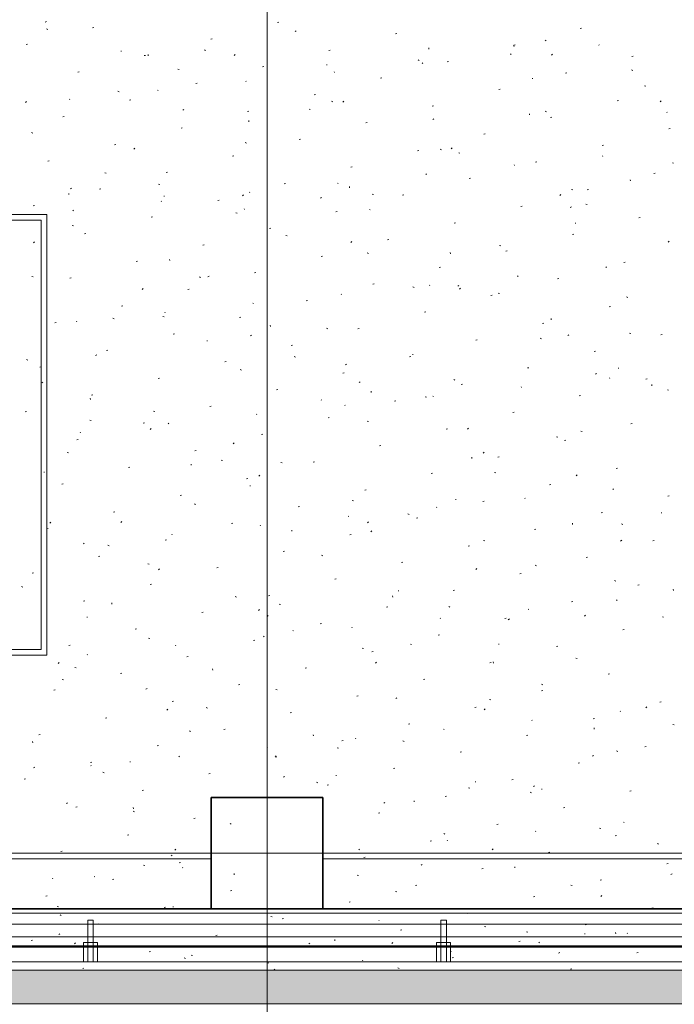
# Model space of a CAD drawing. Extents: x -740 to 300, y 62 to 1112.
# Tile 101 of 187: x -472 to -425, y 764 to 835. Entities that reach past the tile are written whole.
import ezdxf
from ezdxf.lldxf.tags import DXFTag

# ---------------------------------------------------------------- set-up
doc = ezdxf.new("R2010")
doc.units = 0
doc.layers.get('0').update_dxf_attribs({"lineweight": 13})
for name, color, linetype, lineweight, true_color in [('30 -33 Aussenwände- 3 Aussenstützen', 7, 'Continuous', 50, 0x0000dd), ('30 -35 Decken- 1 Konstruktion-Träger- Stahlbeton', 7, 'Continuous', 13, 0x33aa00), ('30 -36 Dächer- 1 Konstruktion', 7, 'Continuous', 35, 0x6666cc), ('30 -36 Dächer- 3 Dachbeläge', 7, 'Continuous', 15, 0x9999ff), ('30 -36 Dächer- 4 Dachbekleidungen', 7, 'Continuous', 9, 0xccccff), ('40 -43 Lüftungsanlagen - Entrauchung', 7, 'Continuous', 9, 0xd7f2ff), ('60- 61 allgemeine Ausstattung- 4 Terrassen', 9, 'Continuous', 9, 0x808080)]:
    doc.layers.add(name, color=color, linetype=linetype, lineweight=lineweight, true_color=true_color)
doc.layers.add('70 -71 Achsen- 1 Gebäudeachsen', color=7, linetype='STRICHPUNKT2-A06CPVBCL0', lineweight=18)
tags = doc.linetypes.add('grob-A06CPVB9L0', pattern=[14, 3, -8, 3]).pattern_tags.tags
tags[8:9] = [DXFTag(74, 4), DXFTag(75, 0), DXFTag(340, '0'), DXFTag(46, 0.0), DXFTag(50, 0.0), DXFTag(44, 0.0), DXFTag(45, 0.0)]
tags[6:7] = [DXFTag(74, 4), DXFTag(75, 0), DXFTag(340, '0'), DXFTag(46, 0.0), DXFTag(50, 0.0), DXFTag(44, 0.0), DXFTag(45, 0.0)]
tags[4:5] = [DXFTag(74, 4), DXFTag(75, 0), DXFTag(340, '0'), DXFTag(46, 0.0), DXFTag(50, 0.0), DXFTag(44, 0.0), DXFTag(45, 0.0)]
tags = doc.linetypes.add('STRICHPUNKT2-A06CPVBCL0', pattern=[12.7, 6.35, -3.175, 0, -3.175]).pattern_tags.tags
tags[10:11] = [DXFTag(74, 4), DXFTag(75, 0), DXFTag(340, '0'), DXFTag(46, 0.0), DXFTag(50, 0.0), DXFTag(44, 0.0), DXFTag(45, 0.0)]
tags[8:9] = [DXFTag(74, 4), DXFTag(75, 0), DXFTag(340, '0'), DXFTag(46, 0.0), DXFTag(50, 0.0), DXFTag(44, 0.0), DXFTag(45, 0.0)]
tags[6:7] = [DXFTag(74, 4), DXFTag(75, 0), DXFTag(340, '0'), DXFTag(46, 0.0), DXFTag(50, 0.0), DXFTag(44, 0.0), DXFTag(45, 0.0)]
tags[4:5] = [DXFTag(74, 4), DXFTag(75, 0), DXFTag(340, '0'), DXFTag(46, 0.0), DXFTag(50, 0.0), DXFTag(44, 0.0), DXFTag(45, 0.0)]

# ---------------------------------------------------------------- blocks, each defined once
blk = doc.blocks.new('Referenz-A06CPVBEL0')
at = {"layer": '30 -33 Aussenwände- 3 Aussenstützen', "color": 0, "linetype": 'Continuous', "lineweight": 35, "ltscale": 0.35}
for p, q in [((-450.356, 778.912), (-458.356, 778.912)), ((-458.356, 778.912), (-458.356, 770.912)), ((-450.356, 770.912), (-450.356, 778.912)), ((-458.356, 770.912), (-450.356, 770.912))]:
    blk.add_line(p, q, dxfattribs=at)
at = {"layer": '30 -33 Aussenwände- 3 Aussenstützen', "color": 0, "lineweight": 9}
for p, q in [((-454.356, 775.912), (-454.356, 773.912)), ((-455.356, 774.912), (-453.356, 774.912))]:
    blk.add_line(p, q, dxfattribs=at)
at = {"layer": '30 -35 Decken- 1 Konstruktion-Träger- Stahlbeton', "color": 0, "linetype": 'grob-A06CPVB9L0', "lineweight": -2, "ltscale": 0.13}
for p, q in [((-602.356, 774.512), (-458.356, 774.512)), ((-450.356, 774.512), (-306.356, 774.512)), ((-602.356, 770.912), (-458.356, 770.912)), ((-450.356, 770.912), (-306.356, 770.912))]:
    blk.add_line(p, q, dxfattribs=at)
at = {"layer": '30 -35 Decken- 1 Konstruktion-Träger- Stahlbeton', "color": 0, "lineweight": 35}
for p, q in [((-458.356, 774.512), (-458.356, 770.912)), ((-450.356, 774.512), (-450.356, 770.912))]:
    blk.add_line(p, q, dxfattribs=at)
at = {"layer": '30 -36 Dächer- 1 Konstruktion', "color": 0, "linetype": 'Continuous', "ltscale": 0.35}
blk.add_line((1.644, 770.912), (-682.362, 770.912), dxfattribs=at)
at = {"layer": '30 -36 Dächer- 1 Konstruktion', "color": 0, "lineweight": 25}
for p, q in [((-682.362, 770.912), (1.644, 770.912)), ((1.644, 770.912), (-682.362, 770.912)), ((1.644, 770.912), (-682.362, 770.912))]:
    blk.add_line(p, q, dxfattribs=at)
at = {"layer": '30 -36 Dächer- 1 Konstruktion', "color": 0, "lineweight": 5}
for p, q in [((-682.362, 770.912), (1.644, 770.912)), ((1.644, 770.912), (-682.362, 770.912)), ((1.644, 770.912), (-682.362, 770.912))]:
    blk.add_line(p, q, dxfattribs=at)
at = {"layer": '30 -36 Dächer- 1 Konstruktion', "color": 0, "lineweight": -2}
for p, q in [((-682.362, 770.912), (1.644, 770.912)), ((1.644, 770.912), (-682.362, 770.912)), ((1.644, 770.912), (-682.362, 770.912))]:
    blk.add_line(p, q, dxfattribs=at)
at = {"layer": '30 -36 Dächer- 1 Konstruktion', "color": 0}
blk.add_line((1.644, 770.912), (-682.362, 770.912), dxfattribs=at)
at = {"layer": '30 -36 Dächer- 3 Dachbeläge', "color": 0, "linetype": 'Continuous', "ltscale": 0.15}
for p, q in [((-6.756, 766.512), (-682.362, 766.512)), ((-682.362, 764.112), (-6.756, 764.112))]:
    blk.add_line(p, q, dxfattribs=at)
at = {"layer": '30 -36 Dächer- 3 Dachbeläge', "color": 0, "lineweight": 9}
blk.add_line((-682.362, 764.112), (-6.756, 764.112), dxfattribs=at)
at = {"layer": '30 -36 Dächer- 3 Dachbeläge', "color": 0, "lineweight": 0}
for points in [[(-6.756, 764.112), (-682.362, 765.461), (-682.362, 766.512)], [(-6.756, 764.112), (-682.362, 766.512), (-6.756, 766.512)], [(-682.362, 765.461), (-6.756, 764.112), (-682.362, 764.112)]]:
    blk.add_solid(points, dxfattribs=at)
at = {"layer": '30 -36 Dächer- 4 Dachbekleidungen', "color": 0, "linetype": 'Continuous', "ltscale": 0.13}
for p, q in [((-682.362, 770.612), (-6.756, 770.612)), ((-6.756, 769.812), (-682.362, 769.812)), ((-466.823, 770.112), (-467.223, 770.112)), ((-467.223, 770.112), (-467.223, 768.512)), ((-466.823, 768.512), (-466.823, 770.112)), ((-441.49, 770.112), (-441.89, 770.112)), ((-441.89, 770.112), (-441.89, 768.512)), ((-441.49, 768.512), (-441.49, 770.112)), ((-682.362, 768.912), (-6.756, 768.912)), ((-467.223, 768.512), (-467.523, 768.512)), ((-467.523, 768.512), (-467.523, 767.112)), ((-467.223, 767.112), (-467.223, 768.512)), ((-467.223, 768.512), (-466.823, 768.512)), ((-466.823, 768.512), (-466.823, 767.112)), ((-466.823, 768.512), (-466.523, 768.512)), ((-466.523, 768.512), (-466.523, 767.112)), ((-441.89, 768.512), (-442.19, 768.512)), ((-442.19, 768.512), (-442.19, 767.112)), ((-441.89, 767.112), (-441.89, 768.512)), ((-441.89, 768.512), (-441.49, 768.512)), ((-441.49, 768.512), (-441.49, 767.112)), ((-441.49, 768.512), (-441.19, 768.512)), ((-441.19, 768.512), (-441.19, 767.112)), ((-6.756, 767.112), (-682.362, 767.112)), ((-467.523, 767.112), (-467.223, 767.112)), ((-466.823, 767.112), (-467.223, 767.112)), ((-466.523, 767.112), (-466.823, 767.112)), ((-442.19, 767.112), (-441.89, 767.112)), ((-441.49, 767.112), (-441.89, 767.112)), ((-441.19, 767.112), (-441.49, 767.112))]:
    blk.add_line(p, q, dxfattribs=at)
at = {"layer": '40 -43 Lüftungsanlagen - Entrauchung', "color": 0}
for p, q in [((-514.556, 820.712), (-470.156, 820.712)), ((-470.156, 820.712), (-470.156, 789.112)), ((-470.156, 789.112), (-514.556, 789.112))]:
    blk.add_line(p, q, dxfattribs=at)
at = {"layer": '40 -43 Lüftungsanlagen - Entrauchung', "color": 0, "linetype": 'Continuous', "ltscale": 0.13}
for p, q in [((-514.156, 820.312), (-470.556, 820.312)), ((-470.556, 820.312), (-470.556, 789.512)), ((-470.556, 789.512), (-514.156, 789.512))]:
    blk.add_line(p, q, dxfattribs=at)
at = {"layer": '60- 61 allgemeine Ausstattung- 4 Terrassen', "color": 0}
for p, q in [((-470.189, 834.572), (-470.27, 834.516)), ((-470.169, 834.029), (-470.075, 834)), ((-466.872, 834.116), (-466.777, 834.139)), ((-453.616, 834.495), (-453.52, 834.519)), ((-431.879, 834.062), (-431.783, 834.086)), ((-458.391, 833.304), (-458.295, 833.328)), ((-452.257, 833.904), (-452.338, 833.848)), ((-445.135, 833.683), (-445.039, 833.707)), ((-471.647, 832.925), (-471.552, 832.949)), ((-442.741, 832.59), (-442.751, 832.678)), ((-436.69, 832.829), (-436.596, 832.8)), ((-436.654, 832.872), (-436.558, 832.896)), ((-434.326, 833.236), (-434.406, 833.179)), ((-430.518, 832.855), (-430.551, 832.891)), ((-464.849, 832.433), (-464.805, 832.43)), ((-463.166, 832.114), (-463.071, 832.137)), ((-462.885, 832.1), (-462.895, 832.188)), ((-458.853, 832.531), (-458.761, 832.494)), ((-456.637, 832.189), (-456.709, 832.122)), ((-449.91, 832.493), (-449.814, 832.517)), ((-436.849, 832.205), (-436.882, 832.242)), ((-433.866, 832.213), (-433.938, 832.146)), ((-428.173, 832.06), (-428.077, 832.084)), ((-454.685, 831.302), (-454.589, 831.326)), ((-450.086, 831.459), (-450.041, 831.456)), ((-443.523, 831.812), (-443.432, 831.775)), ((-443.18, 831.556), (-443.213, 831.593)), ((-441.429, 831.681), (-441.333, 831.705)), ((-467.941, 830.923), (-467.846, 830.947)), ((-460.757, 831.151), (-460.663, 831.122)), ((-449.511, 830.907), (-449.544, 830.943)), ((-446.204, 830.491), (-446.108, 830.515)), ((-435.322, 830.485), (-435.278, 830.482)), ((-432.948, 830.87), (-432.852, 830.894)), ((-428.193, 831.094), (-428.102, 831.057)), ((-459.46, 830.112), (-459.365, 830.135)), ((-455.843, 830.257), (-455.876, 830.294)), ((-427.278, 829.951), (-427.184, 829.923)), ((-465.056, 829.562), (-464.965, 829.525)), ((-462.174, 829.608), (-462.207, 829.645)), ((-450.979, 829.3), (-450.883, 829.324)), ((-437.723, 829.679), (-437.627, 829.703)), ((-471.622, 828.82), (-471.694, 828.753)), ((-468.505, 828.959), (-468.538, 828.995)), ((-464.235, 828.921), (-464.14, 828.945)), ((-449.727, 828.844), (-449.635, 828.807)), ((-448.851, 828.845), (-448.923, 828.777)), ((-442.498, 828.489), (-442.402, 828.513)), ((-429.242, 828.868), (-429.146, 828.892)), ((-426.079, 828.869), (-426.151, 828.802)), ((-469.01, 827.731), (-468.915, 827.754)), ((-460.32, 828.259), (-460.401, 828.202)), ((-455.754, 828.11), (-455.659, 828.134)), ((-451.344, 828.273), (-451.25, 828.245)), ((-435.512, 827.859), (-435.522, 827.947)), ((-434.397, 828.125), (-434.306, 828.088)), ((-434.017, 827.677), (-433.921, 827.701)), ((-425.657, 828.068), (-425.641, 828.026)), ((-455.656, 827.369), (-455.666, 827.457)), ((-447.273, 827.298), (-447.177, 827.322)), ((-442.388, 827.59), (-442.469, 827.534)), ((-471.26, 826.593), (-471.169, 826.556)), ((-460.529, 826.919), (-460.434, 826.943)), ((-438.792, 826.487), (-438.696, 826.511)), ((-425.536, 826.866), (-425.44, 826.89)), ((-465.304, 825.729), (-465.209, 825.752)), ((-455.931, 825.875), (-455.839, 825.838)), ((-452.048, 826.108), (-451.953, 826.132)), ((-430.311, 825.675), (-430.215, 825.699)), ((-463.836, 825.476), (-463.908, 825.409)), ((-456.823, 824.917), (-456.728, 824.941)), ((-443.567, 825.296), (-443.471, 825.32)), ((-441.932, 825.396), (-441.838, 825.367)), ((-441.064, 825.5), (-441.136, 825.433)), ((-440.601, 825.156), (-440.51, 825.12)), ((-430.263, 824.891), (-430.296, 824.928)), ((-470.079, 824.538), (-469.984, 824.562)), ((-448.342, 824.106), (-448.247, 824.13)), ((-436.594, 824.242), (-436.627, 824.278)), ((-435.086, 824.485), (-434.99, 824.509)), ((-425.271, 824.438), (-425.18, 824.401)), ((-465.998, 823.718), (-465.904, 823.689)), ((-461.598, 823.727), (-461.503, 823.75)), ((-442.925, 823.592), (-442.958, 823.629)), ((-426.605, 823.673), (-426.509, 823.697)), ((-462.134, 822.906), (-462.043, 822.869)), ((-453.117, 822.915), (-453.022, 822.939)), ((-449.257, 822.943), (-449.29, 822.98)), ((-448.427, 822.638), (-448.437, 822.726)), ((-439.861, 823.294), (-439.765, 823.318)), ((-428.283, 823.128), (-428.292, 823.216)), ((-468.571, 822.147), (-468.581, 822.236)), ((-468.382, 822.613), (-468.463, 822.557)), ((-466.373, 822.536), (-466.278, 822.56)), ((-461.765, 822.043), (-461.721, 822.04)), ((-456.049, 822.132), (-456.121, 822.065)), ((-455.588, 822.294), (-455.621, 822.33)), ((-446.805, 822.188), (-446.713, 822.151)), ((-444.636, 822.104), (-444.541, 822.128)), ((-433.278, 822.156), (-433.35, 822.089)), ((-432.52, 822.518), (-432.425, 822.489)), ((-431.38, 822.483), (-431.284, 822.507)), ((-471.148, 821.345), (-471.053, 821.369)), ((-461.919, 821.644), (-461.952, 821.681)), ((-457.892, 821.725), (-457.797, 821.748)), ((-450.451, 821.945), (-450.531, 821.889)), ((-436.155, 821.292), (-436.059, 821.316)), ((-431.475, 821.469), (-431.384, 821.433)), ((-468.25, 820.995), (-468.283, 821.032)), ((-456.586, 820.84), (-456.492, 820.811)), ((-455.995, 821.126), (-455.978, 821.085)), ((-449.411, 820.913), (-449.316, 820.937)), ((-447.001, 821.069), (-446.957, 821.066)), ((-432.519, 821.277), (-432.6, 821.22)), ((-468.338, 819.937), (-468.247, 819.9)), ((-462.667, 820.534), (-462.572, 820.558)), ((-440.93, 820.102), (-440.835, 820.126)), ((-432.237, 820.095), (-432.193, 820.092)), ((-427.674, 820.481), (-427.578, 820.505)), ((-467.442, 819.343), (-467.347, 819.367)), ((-454.186, 819.723), (-454.091, 819.746)), ((-453.008, 819.219), (-452.917, 819.182)), ((-432.449, 819.29), (-432.353, 819.314)), ((-471.034, 818.764), (-471.106, 818.696)), ((-458.961, 818.532), (-458.866, 818.556)), ((-448.263, 818.788), (-448.335, 818.721)), ((-445.705, 818.911), (-445.61, 818.935)), ((-437.679, 818.501), (-437.588, 818.464)), ((-425.491, 818.812), (-425.563, 818.745)), ((-447.174, 817.962), (-447.079, 817.933)), ((-441.198, 817.907), (-441.207, 817.995)), ((-437.224, 818.1), (-437.129, 818.124)), ((-463.736, 817.341), (-463.641, 817.365)), ((-461.342, 817.417), (-461.352, 817.505)), ((-450.48, 817.721), (-450.385, 817.744)), ((-428.743, 817.288), (-428.647, 817.312)), ((-455.255, 816.53), (-455.16, 816.554)), ((-441.999, 816.909), (-441.904, 816.933)), ((-430.008, 816.927), (-430.041, 816.964)), ((-471.24, 816.284), (-471.146, 816.255)), ((-468.511, 816.151), (-468.416, 816.175)), ((-459.212, 816.25), (-459.121, 816.213)), ((-458.513, 816.3), (-458.594, 816.243)), ((-446.774, 815.719), (-446.679, 815.742)), ((-442.671, 815.629), (-442.704, 815.665)), ((-436.34, 816.278), (-436.372, 816.315)), ((-433.518, 816.098), (-433.423, 816.122)), ((-463.248, 815.419), (-463.32, 815.352)), ((-460.03, 815.339), (-459.935, 815.363)), ((-449.002, 814.979), (-449.035, 815.016)), ((-443.883, 815.532), (-443.791, 815.495)), ((-440.582, 815.631), (-440.662, 815.575)), ((-440.476, 815.444), (-440.548, 815.376)), ((-437.761, 815.085), (-437.667, 815.056)), ((-455.333, 814.33), (-455.366, 814.366)), ((-451.549, 814.528), (-451.454, 814.552)), ((-438.293, 814.907), (-438.198, 814.931)), ((-428.553, 814.814), (-428.462, 814.777)), ((-464.805, 814.149), (-464.71, 814.173)), ((-461.664, 813.681), (-461.697, 813.717)), ((-443.068, 813.717), (-442.973, 813.74)), ((-429.812, 814.096), (-429.717, 814.12)), ((-469.581, 812.958), (-469.485, 812.982)), ((-467.995, 813.031), (-468.028, 813.068)), ((-465.416, 813.281), (-465.325, 813.245)), ((-461.828, 813.407), (-461.734, 813.378)), ((-456.324, 813.337), (-456.229, 813.361)), ((-434.587, 812.905), (-434.492, 812.929)), ((-433.969, 813.176), (-433.978, 813.264)), ((-461.099, 812.147), (-461.004, 812.171)), ((-454.113, 812.686), (-454.122, 812.774)), ((-450.086, 812.563), (-449.995, 812.526)), ((-447.843, 812.526), (-447.748, 812.55)), ((-428.349, 812.207), (-428.255, 812.178)), ((-426.106, 812.094), (-426.011, 812.118)), ((-458.681, 811.654), (-458.636, 811.651)), ((-455.461, 812.075), (-455.533, 812.008)), ((-439.362, 811.715), (-439.267, 811.738)), ((-434.757, 811.845), (-434.666, 811.808)), ((-432.69, 812.099), (-432.762, 812.032)), ((-465.875, 810.956), (-465.779, 810.98)), ((-452.618, 811.335), (-452.523, 811.359)), ((-430.881, 810.903), (-430.786, 810.927)), ((-471.62, 810.313), (-471.528, 810.276)), ((-466.576, 810.654), (-466.656, 810.598)), ((-457.393, 810.145), (-457.298, 810.169)), ((-452.415, 810.529), (-452.321, 810.5)), ((-444.137, 810.524), (-444.042, 810.548)), ((-443.917, 810.68), (-443.872, 810.677)), ((-470.65, 809.766), (-470.554, 809.79)), ((-456.29, 809.594), (-456.199, 809.557)), ((-448.912, 809.333), (-448.817, 809.357)), ((-448.644, 809.986), (-448.725, 809.929)), ((-435.656, 809.713), (-435.561, 809.736)), ((-430.712, 809.317), (-430.793, 809.261)), ((-429.153, 809.706), (-429.109, 809.703)), ((-470.446, 808.707), (-470.518, 808.64)), ((-462.169, 808.954), (-462.073, 808.978)), ((-447.675, 808.731), (-447.747, 808.664)), ((-440.961, 808.876), (-440.869, 808.839)), ((-429.754, 808.964), (-429.787, 809)), ((-427.175, 808.901), (-427.08, 808.925)), ((-453.687, 808.143), (-453.592, 808.167)), ((-446.884, 807.955), (-446.893, 808.043)), ((-440.431, 808.522), (-440.336, 808.546)), ((-436.085, 808.314), (-436.118, 808.351)), ((-426.74, 808.445), (-426.749, 808.533)), ((-425.631, 808.158), (-425.54, 808.121)), ((-467.028, 807.465), (-467.037, 807.553)), ((-466.944, 807.764), (-466.848, 807.788)), ((-450.464, 807.437), (-450.448, 807.396)), ((-445.206, 807.331), (-445.111, 807.355)), ((-443.003, 807.651), (-442.909, 807.622)), ((-442.416, 807.665), (-442.449, 807.701)), ((-431.95, 807.711), (-431.855, 807.734)), ((-471.719, 806.573), (-471.623, 806.597)), ((-462.494, 806.626), (-462.403, 806.589)), ((-458.463, 806.952), (-458.367, 806.976)), ((-448.747, 807.015), (-448.78, 807.052)), ((-436.725, 806.52), (-436.63, 806.544)), ((-467.069, 805.973), (-466.975, 805.944)), ((-463.238, 805.762), (-463.142, 805.786)), ((-455.078, 806.366), (-455.111, 806.403)), ((-449.981, 806.141), (-449.886, 806.165)), ((-447.164, 805.907), (-447.073, 805.87)), ((-467.741, 805.067), (-467.774, 805.104)), ((-462.659, 805.363), (-462.731, 805.296)), ((-461.409, 805.717), (-461.442, 805.753)), ((-441.5, 805.329), (-441.405, 805.353)), ((-439.888, 805.387), (-439.96, 805.32)), ((-431.835, 805.189), (-431.743, 805.152)), ((-428.244, 805.709), (-428.149, 805.732)), ((-468.013, 804.571), (-467.917, 804.595)), ((-454.757, 804.95), (-454.661, 804.974)), ((-433.59, 804.774), (-433.496, 804.745)), ((-433.019, 804.518), (-432.924, 804.542)), ((-468.698, 803.657), (-468.606, 803.62)), ((-459.532, 803.76), (-459.436, 803.784)), ((-456.707, 804.34), (-456.787, 804.284)), ((-446.275, 804.139), (-446.18, 804.163)), ((-438.775, 803.672), (-438.855, 803.616)), ((-457.657, 803.096), (-457.563, 803.067)), ((-453.368, 802.938), (-453.277, 802.902)), ((-451.051, 802.948), (-450.955, 802.972)), ((-439.655, 803.224), (-439.664, 803.312)), ((-437.794, 803.327), (-437.699, 803.351)), ((-470.36, 802.238), (-470.316, 802.235)), ((-464.307, 802.569), (-464.211, 802.593)), ((-459.799, 802.734), (-459.808, 802.822)), ((-429.313, 802.516), (-429.218, 802.54)), ((-455.826, 801.758), (-455.73, 801.782)), ((-454.873, 802.018), (-454.945, 801.951)), ((-442.569, 802.137), (-442.474, 802.161)), ((-438.038, 802.22), (-437.947, 802.183)), ((-432.102, 802.043), (-432.174, 801.975)), ((-469.082, 801.379), (-468.986, 801.402)), ((-455.596, 801.264), (-455.552, 801.261)), ((-447.345, 800.946), (-447.249, 800.97)), ((-434.088, 801.325), (-433.993, 801.349)), ((-429.499, 801), (-429.532, 801.036)), ((-460.601, 800.567), (-460.505, 800.591)), ((-448.244, 800.218), (-448.15, 800.189)), ((-440.832, 800.29), (-440.788, 800.287)), ((-438.863, 800.135), (-438.768, 800.159)), ((-435.83, 800.35), (-435.863, 800.387)), ((-425.607, 800.514), (-425.512, 800.538)), ((-459.572, 799.97), (-459.481, 799.933)), ((-452.12, 799.756), (-452.024, 799.78)), ((-442.161, 799.701), (-442.194, 799.738)), ((-465.376, 799.377), (-465.28, 799.4)), ((-448.492, 799.052), (-448.525, 799.088)), ((-444.242, 799.251), (-444.151, 799.215)), ((-443.639, 798.944), (-443.543, 798.968)), ((-430.382, 799.324), (-430.287, 799.347)), ((-426.069, 799.316), (-426.024, 799.313)), ((-470.151, 798.186), (-470.055, 798.21)), ((-469.858, 798.65), (-469.93, 798.583)), ((-464.769, 798.695), (-464.85, 798.638)), ((-456.895, 798.565), (-456.799, 798.589)), ((-454.824, 798.402), (-454.856, 798.439)), ((-452.57, 798.003), (-452.579, 798.091)), ((-447.086, 798.674), (-447.158, 798.607)), ((-446.837, 798.027), (-446.918, 797.97)), ((-435.157, 798.133), (-435.062, 798.157)), ((-432.426, 798.493), (-432.435, 798.581)), ((-428.913, 798.533), (-428.821, 798.496)), ((-461.67, 797.375), (-461.574, 797.399)), ((-461.155, 797.753), (-461.188, 797.79)), ((-448.414, 797.754), (-448.318, 797.778)), ((-438.832, 797.34), (-438.738, 797.311)), ((-428.906, 797.358), (-428.986, 797.302)), ((-426.676, 797.322), (-426.581, 797.345)), ((-467.486, 797.104), (-467.519, 797.14)), ((-465.776, 797.001), (-465.684, 796.964)), ((-453.189, 796.563), (-453.093, 796.587)), ((-439.933, 796.942), (-439.837, 796.966)), ((-466.445, 796.184), (-466.349, 796.208)), ((-450.446, 796.283), (-450.355, 796.246)), ((-431.451, 796.131), (-431.356, 796.155)), ((-462.898, 795.662), (-462.804, 795.633)), ((-462.071, 795.306), (-462.143, 795.239)), ((-457.964, 795.373), (-457.868, 795.397)), ((-444.708, 795.752), (-444.612, 795.776)), ((-439.3, 795.33), (-439.372, 795.263)), ((-435.116, 795.564), (-435.025, 795.527)), ((-471.22, 794.994), (-471.124, 795.017)), ((-449.483, 794.561), (-449.387, 794.585)), ((-436.227, 794.94), (-436.131, 794.964)), ((-429.419, 794.462), (-429.325, 794.434)), ((-471.979, 794.032), (-471.888, 793.995)), ((-462.739, 794.182), (-462.643, 794.206)), ((-441.002, 793.75), (-440.906, 793.774)), ((-427.745, 794.129), (-427.65, 794.153)), ((-425.197, 793.762), (-425.206, 793.85)), ((-456.65, 793.314), (-456.558, 793.277)), ((-454.258, 793.371), (-454.162, 793.395)), ((-445.341, 793.272), (-445.35, 793.36)), ((-444.934, 793.748), (-444.917, 793.707)), ((-429.244, 793.036), (-429.277, 793.073)), ((-467.514, 792.992), (-467.418, 793.015)), ((-465.485, 792.782), (-465.494, 792.87)), ((-454.9, 792.381), (-454.98, 792.325)), ((-453.486, 792.784), (-453.392, 792.756)), ((-445.777, 792.559), (-445.681, 792.583)), ((-441.32, 792.596), (-441.229, 792.559)), ((-435.575, 792.387), (-435.608, 792.423)), ((-432.521, 792.938), (-432.425, 792.962)), ((-467.275, 791.849), (-467.231, 791.846)), ((-459.033, 792.18), (-458.937, 792.204)), ((-454.285, 791.962), (-454.357, 791.895)), ((-441.906, 791.737), (-441.939, 791.774)), ((-437.296, 791.748), (-437.2, 791.772)), ((-436.968, 791.713), (-437.049, 791.656)), ((-431.513, 791.986), (-431.585, 791.919)), ((-425.991, 791.877), (-425.899, 791.84)), ((-463.808, 790.99), (-463.712, 791.013)), ((-450.552, 791.369), (-450.456, 791.393)), ((-448.238, 791.088), (-448.271, 791.125)), ((-428.815, 790.936), (-428.719, 790.96)), ((-462.853, 790.345), (-462.762, 790.308)), ((-454.569, 790.439), (-454.602, 790.475)), ((-452.512, 790.875), (-452.467, 790.872)), ((-442.071, 790.557), (-441.975, 790.581)), ((-468.583, 789.799), (-468.487, 789.823)), ((-460.9, 789.789), (-460.933, 789.826)), ((-455.327, 790.178), (-455.231, 790.202)), ((-447.524, 789.627), (-447.433, 789.59)), ((-444.073, 789.907), (-443.979, 789.878)), ((-437.748, 789.901), (-437.704, 789.898)), ((-433.59, 789.746), (-433.494, 789.77)), ((-467.231, 789.14), (-467.264, 789.176)), ((-460.102, 788.988), (-460.006, 789.011)), ((-446.846, 789.367), (-446.75, 789.391)), ((-432.194, 788.908), (-432.103, 788.872)), ((-469.27, 788.593), (-469.342, 788.526)), ((-468.14, 788.229), (-468.046, 788.2)), ((-458.256, 788.051), (-458.265, 788.139)), ((-451.621, 788.176), (-451.525, 788.2)), ((-446.498, 788.617), (-446.57, 788.55)), ((-438.365, 788.555), (-438.269, 788.579)), ((-438.112, 788.541), (-438.121, 788.629)), ((-464.877, 787.797), (-464.781, 787.821)), ((-429.884, 787.744), (-429.788, 787.768)), ((-469.057, 787.376), (-468.966, 787.339)), ((-462.962, 786.736), (-463.043, 786.679)), ((-456.396, 786.986), (-456.3, 787.009)), ((-443.14, 787.365), (-443.044, 787.389)), ((-434.661, 787.029), (-434.567, 787)), ((-469.652, 786.606), (-469.557, 786.63)), ((-453.728, 786.658), (-453.636, 786.621)), ((-447.915, 786.174), (-447.819, 786.198)), ((-445.031, 786.067), (-445.111, 786.011)), ((-434.659, 786.553), (-434.563, 786.577)), ((-461.171, 785.795), (-461.075, 785.819)), ((-458.727, 785.351), (-458.633, 785.322)), ((-439.434, 785.363), (-439.338, 785.387)), ((-438.398, 785.94), (-438.307, 785.903)), ((-427.099, 785.399), (-427.179, 785.343)), ((-426.178, 785.742), (-426.082, 785.766)), ((-465.946, 784.604), (-465.851, 784.628)), ((-461.483, 785.249), (-461.555, 785.182)), ((-452.69, 784.984), (-452.594, 785.007)), ((-438.712, 785.273), (-438.784, 785.206)), ((-428.989, 785.072), (-429.022, 785.109)), ((-444.209, 784.172), (-444.113, 784.196)), ((-435.321, 784.423), (-435.353, 784.459)), ((-430.953, 784.551), (-430.857, 784.575)), ((-430.883, 783.81), (-430.892, 783.898)), ((-425.249, 784.151), (-425.154, 784.123)), ((-470.721, 783.414), (-470.626, 783.438)), ((-459.931, 783.689), (-459.84, 783.652)), ((-457.465, 783.793), (-457.369, 783.817)), ((-451.027, 783.32), (-451.036, 783.408)), ((-441.652, 783.774), (-441.685, 783.81)), ((-435.728, 783.361), (-435.632, 783.385)), ((-471.171, 782.83), (-471.18, 782.918)), ((-462.24, 782.602), (-462.145, 782.626)), ((-454.314, 782.475), (-454.347, 782.511)), ((-449.315, 782.473), (-449.221, 782.445)), ((-448.984, 782.982), (-448.888, 783.005)), ((-447.983, 783.124), (-448.016, 783.161)), ((-444.602, 782.971), (-444.511, 782.934)), ((-427.247, 782.549), (-427.151, 782.573)), ((-460.645, 781.825), (-460.678, 781.862)), ((-453.697, 781.905), (-453.769, 781.838)), ((-453.759, 781.791), (-453.663, 781.815)), ((-440.503, 782.17), (-440.407, 782.194)), ((-430.925, 781.929), (-430.997, 781.862)), ((-429.272, 782.253), (-429.181, 782.216)), ((-471.025, 781.09), (-471.106, 781.034)), ((-467.015, 781.412), (-466.92, 781.436)), ((-466.976, 781.176), (-467.009, 781.213)), ((-464.191, 781.459), (-464.147, 781.456)), ((-432.022, 781.359), (-431.926, 781.383)), ((-466.135, 780.72), (-466.044, 780.684)), ((-458.534, 780.6), (-458.439, 780.624)), ((-453.093, 780.422), (-453.174, 780.366)), ((-449.427, 780.485), (-449.383, 780.482)), ((-445.278, 780.98), (-445.182, 781.003)), ((-471.79, 780.221), (-471.695, 780.245)), ((-450.806, 780.002), (-450.714, 779.965)), ((-450.053, 779.789), (-449.957, 779.813)), ((-439.403, 780.06), (-439.386, 780.019)), ((-436.797, 780.168), (-436.701, 780.192)), ((-435.161, 779.754), (-435.242, 779.697)), ((-463.309, 779.41), (-463.214, 779.434)), ((-441.572, 778.978), (-441.476, 779.001)), ((-439.903, 779.596), (-439.808, 779.567)), ((-435.476, 779.284), (-435.385, 779.247)), ((-434.664, 779.511), (-434.619, 779.508)), ((-428.316, 779.357), (-428.22, 779.381)), ((-468.682, 778.536), (-468.753, 778.469)), ((-468.084, 778.219), (-467.989, 778.243)), ((-445.91, 778.561), (-445.982, 778.494)), ((-443.798, 778.589), (-443.807, 778.677)), ((-463.969, 777.918), (-463.875, 777.889)), ((-463.942, 778.099), (-463.951, 778.187)), ((-446.347, 777.787), (-446.251, 777.811)), ((-433.091, 778.166), (-432.995, 778.19)), ((-459.603, 777.408), (-459.508, 777.432)), ((-457.009, 777.033), (-456.918, 776.997)), ((-437.866, 776.976), (-437.77, 776.999)), ((-428.735, 777.108), (-428.768, 777.145)), ((-464.378, 776.217), (-464.283, 776.241)), ((-441.68, 776.315), (-441.588, 776.278)), ((-435.066, 776.459), (-435.099, 776.496)), ((-430.49, 776.718), (-430.396, 776.689)), ((-429.385, 776.164), (-429.289, 776.188)), ((-442.641, 775.785), (-442.545, 775.809)), ((-441.397, 775.81), (-441.43, 775.846)), ((-426.35, 775.597), (-426.259, 775.56)), ((-469.153, 775.027), (-469.058, 775.051)), ((-461.156, 774.777), (-461.236, 774.72)), ((-460.895, 775.192), (-460.967, 775.125)), ((-447.728, 775.16), (-447.761, 775.197)), ((-438.124, 775.216), (-438.196, 775.149)), ((-434.16, 774.974), (-434.064, 774.997)), ((-463.213, 774.065), (-463.122, 774.028)), ((-460.672, 774.215), (-460.577, 774.239)), ((-447.416, 774.594), (-447.321, 774.618)), ((-443.224, 774.108), (-443.305, 774.052)), ((-425.679, 774.162), (-425.583, 774.186)), ((-460.39, 773.862), (-460.423, 773.898)), ((-456.713, 773.368), (-456.722, 773.456)), ((-447.883, 773.346), (-447.792, 773.309)), ((-438.935, 773.783), (-438.839, 773.807)), ((-436.568, 773.858), (-436.578, 773.946)), ((-425.292, 773.44), (-425.373, 773.383)), ((-469.74, 773.118), (-469.724, 773.077)), ((-466.722, 773.212), (-466.755, 773.249)), ((-465.447, 773.025), (-465.352, 773.049)), ((-443.71, 772.592), (-443.615, 772.616)), ((-432.554, 772.628), (-432.463, 772.591)), ((-430.454, 772.972), (-430.358, 772.995)), ((-456.966, 772.213), (-456.871, 772.237)), ((-445.144, 772.162), (-445.05, 772.134)), ((-430.337, 771.872), (-430.409, 771.805)), ((-470.222, 771.834), (-470.127, 771.858)), ((-448.472, 771.405), (-448.39, 771.426)), ((-435.229, 771.781), (-435.133, 771.805)), ((-469.417, 771.096), (-469.326, 771.059)), ((-469.211, 770.484), (-469.117, 770.456)), ((-461.741, 771.023), (-461.646, 771.047)), ((-461.107, 771.069), (-461.062, 771.066)), ((-440.004, 770.59), (-439.909, 770.614)), ((-426.748, 770.97), (-426.652, 770.993)), ((-466.516, 769.832), (-466.421, 769.856)), ((-454.087, 770.378), (-453.996, 770.341)), ((-453.26, 770.211), (-453.165, 770.235)), ((-446.343, 770.095), (-446.299, 770.092)), ((-431.523, 769.779), (-431.427, 769.803)), ((-469.218, 769.131), (-469.299, 769.075)), ((-458.035, 769.021), (-457.94, 769.045)), ((-444.779, 769.4), (-444.684, 769.424)), ((-438.758, 769.659), (-438.666, 769.622)), ((-435.732, 769.285), (-435.638, 769.256)), ((-431.579, 769.121), (-431.535, 769.118)), ((-429.339, 769.127), (-429.349, 769.215)), ((-428.48, 769.145), (-428.513, 769.181)), ((-471.291, 768.642), (-471.196, 768.665)), ((-468.093, 768.48), (-468.165, 768.413)), ((-451.286, 768.463), (-451.367, 768.406)), ((-449.483, 768.637), (-449.493, 768.725)), ((-445.322, 768.504), (-445.394, 768.437)), ((-436.298, 768.588), (-436.203, 768.612)), ((-434.811, 768.495), (-434.844, 768.532)), ((-469.628, 768.147), (-469.637, 768.235)), ((-462.81, 767.83), (-462.715, 767.854)), ((-449.554, 768.209), (-449.459, 768.233)), ((-441.142, 767.846), (-441.175, 767.883)), ((-433.355, 767.795), (-433.435, 767.738)), ((-427.817, 767.777), (-427.721, 767.801)), ((-460.291, 767.409), (-460.2, 767.372)), ((-459.798, 767.607), (-459.704, 767.578)), ((-454.329, 767.019), (-454.234, 767.043)), ((-447.473, 767.197), (-447.506, 767.233)), ((-441.073, 767.398), (-440.978, 767.422)), ((-467.585, 766.64), (-467.49, 766.663)), ((-453.804, 766.547), (-453.837, 766.584)), ((-444.961, 766.69), (-444.87, 766.654)), ((-432.592, 766.587), (-432.497, 766.61))]:
    blk.add_line(p, q, dxfattribs=at)
at = {"layer": '60- 61 allgemeine Ausstattung- 4 Terrassen', "color": 0, "linetype": 'grob-A06CPVB9L0', "lineweight": 50, "ltscale": 0.5}
blk.add_line((-10.296, 768.212), (-682.362, 768.212), dxfattribs=at)
at = {"layer": '70 -71 Achsen- 1 Gebäudeachsen', "color": 0, "linetype": 'STRICHPUNKT2-A06CPVBCL0', "ltscale": 0.18}
for p, q in [((-454.356, 1084.852), (-454.356, 85.412)), ((-682.362, 774.912), (76.349, 774.912))]:
    blk.add_line(p, q, dxfattribs=at)

msp = doc.modelspace()

# ---------------------------------------------------------------- block references
at = {"color": 8, "lineweight": 13, "ltscale": 0.13, "true_color": 0x808080}
msp.add_blockref('Referenz-A06CPVBEL0', (0, 0), dxfattribs=at)

doc.saveas('drawing.dxf')
